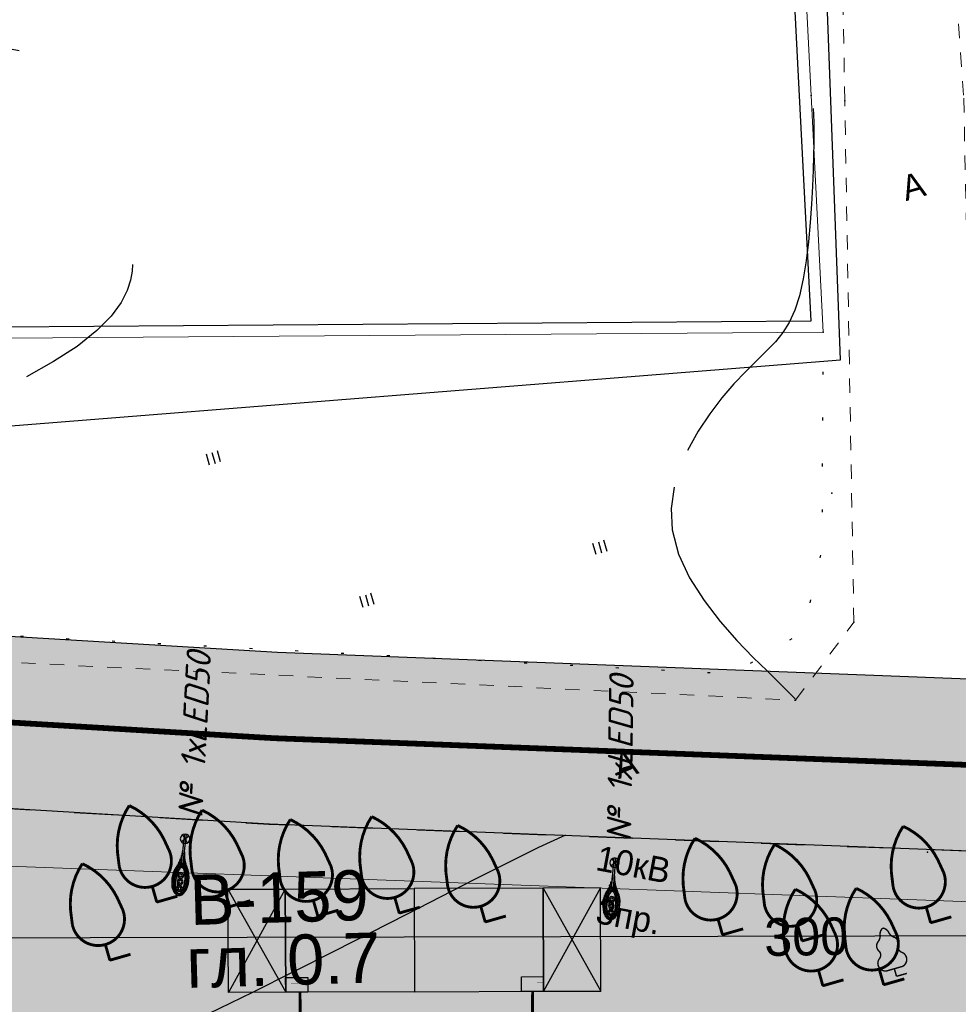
# Model space of a CAD drawing. Extents: x 4085 to 16701, y -65 to 10948.
# Tile 194 of 256: x 15059 to 15092, y 10820 to 10854. Entities that reach past the tile are written whole.
import ezdxf
from ezdxf.xclip import XClip

# ---------------------------------------------------------------- set-up
doc = ezdxf.new("R2010")
doc.units = 0
doc.header["$MEASUREMENT"] = 0
doc.header["$XCLIPFRAME"] = 0
for name, pattern in [('ACAD_ISO03W100', [30, 12, -18]), ('CONTI', [0]), ('STRIHSMALL', [1, 0.5, -0.5]), ('Д_ТРОТ_ТРУБА', [3, 1.5, -1.5]), ('ДОРОГИ_СТРОЯЩ', [9, 8, -1]), ('Контура низ откосов  Штриховая 0.1-0.5 - - - - - - -', [0.6, 0.1, -0.5]), ('РА_КОНТУРЫ', [1.5, 0, -1.5])]:
    doc.linetypes.add(name, pattern=pattern)
doc.layers.get('0').update_dxf_attribs({"color": 250, "linetype": 'CONTI'})
for name, color, linetype in [('(013) Газ', 30, 'ИК_Газопровод -------г--------'), ('(014) Водопровод', 5, 'ИК_Водопровод -------в--------'), ('(022) Возд. Линии', 7, 'Continuous'), ('(025) Дорога', 7, 'Continuous'), ('(036) Растительность', 7, 'Continuous'), ('(037) Контуры', 7, 'Контура низ откосов  Штриховая 0.1-0.5 - - - - - - -'), ('(038) Деревья', 7, 'Continuous'), ('(040) Ограда', 7, 'Continuous'), ('GOR_BDEFAULT', 212, 'CONTI'), ('GORIZDEFAULT', 32, 'CONTI'), ('PI_TTDEFAULT', 5, 'CONTI'), ('Трассы.Дискретная модель.Подошвы откосов', 7, 'Continuous'), ('Электрика', 7, 'Continuous')]:
    doc.layers.add(name, color=color, linetype=linetype)
doc.layers.add('.', color=7, linetype='Continuous', lineweight=15)
doc.layers.add('0ZG - GOR-INCE', color=5, linetype='Continuous', lineweight=15)
doc.styles.add('BM-431', font='txt')
doc.styles.add('D-431', font='txt')
doc.styles.add('ISOCPEUR_0001', font='isocpeur.TTF', dxfattribs={"height": 0.2})
doc.styles.get("Standard").update_dxf_attribs({"font": 'times.ttf'})
doc.linetypes.add('ИК_Водопровод -------в--------', pattern='A,9,-0.6,["В",Standard,S=1.199999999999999,R=0,X=0,Y=-0.6],-1.199999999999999', length=10.8)
doc.linetypes.add('ИК_Газопровод -------г--------', pattern='A,9,-0.6,["Г",Standard,S=1.199999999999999,R=0,X=0,Y=-0.6],-1.199999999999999', length=10.8)
doc.linetypes.add('ОГРАДА_ГЛИН', pattern='A,4,["|",Standard,S=0.8,R=0,X=0,Y=-0.8],0.5,["|",Standard,S=0.8,R=0,X=0,Y=-0.8],3.5', length=8)
pattern_1 = [(0, (0, 0), (0, 0.125), []), (90, (0, 0), (-0.125, 7.654042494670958e-18), [])]

# ---------------------------------------------------------------- blocks, each defined once
blk = doc.blocks.new('wedwedwedewdewd')
at = {"layer": '.', "linetype": 'Continuous'}
h = blk.add_hatch(color=256, dxfattribs=at)
h.dxf.hatch_style = 1
h.set_gradient(color1=(255, 217, 179), color2=(255, 209, 163), one_color=1, tint=0.8199999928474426, name='HEMISPHERICAL')
h.paths.add_polyline_path([(16128.6629179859, 10756.6104308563), (16126.6629179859, 10756.6104308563), (16126.6629179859, 10760.2104308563), (16128.6629179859, 10760.2104308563)])
h.paths.add_polyline_path([(16137.6629179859, 10756.6104308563), (16139.6629179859, 10756.6104308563), (16139.6629179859, 10760.2104308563), (16137.6629179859, 10760.2104308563)])
h = blk.add_hatch(color=256, dxfattribs=at)
h.dxf.hatch_style = 1
h.set_gradient(color1=(255, 127, 127), color2=(255, 133, 133), one_color=1, tint=0.7599999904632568, name='HEMISPHERICAL')
h.paths.add_polyline_path([(16133.1629179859, 10760.2104308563), (16133.1629179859, 10756.6104308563), (16137.6629179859, 10756.6104308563), (16137.6629179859, 10760.2104308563)])
h.paths.add_polyline_path([(16133.1629179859, 10760.2104308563), (16133.1629179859, 10756.6104308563), (16128.6629179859, 10756.6104308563), (16128.6629179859, 10760.2104308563)])
at = {"linetype": 'Continuous'}
for points in [[(16128.6629179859, 10756.6104308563), (16126.6629179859, 10756.6104308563), (16126.6629179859, 10760.2104308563), (16128.6629179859, 10760.2104308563)], [(16133.1629179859, 10760.2104308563), (16133.1629179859, 10756.6104308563), (16128.6629179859, 10756.6104308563), (16128.6629179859, 10760.2104308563)], [(16133.1629179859, 10760.2104308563), (16133.1629179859, 10756.6104308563), (16137.6629179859, 10756.6104308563), (16137.6629179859, 10760.2104308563)], [(16137.6629179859, 10756.6104308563), (16139.6629179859, 10756.6104308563), (16139.6629179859, 10760.2104308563), (16137.6629179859, 10760.2104308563)]]:
    blk.add_lwpolyline(points, close=True, dxfattribs=at)
for points in [[(16126.6629179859, 10760.2104308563), (16128.6629179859, 10756.6104308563)], [(16128.6629179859, 10760.2104308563), (16126.6629179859, 10756.6104308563)], [(16137.6629179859, 10760.2104308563), (16139.6629179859, 10756.6104308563)], [(16139.6629179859, 10760.2104308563), (16137.6629179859, 10756.6104308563)]]:
    blk.add_lwpolyline(points, dxfattribs=at)
blk = doc.blocks.new('Frukt')
at = {"const_width": 0.05}
for points in [[(-0.4205244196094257, 1.022529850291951, -0.1691763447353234), (1e-16, 1.75, -0.2441870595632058)], [(0.4205244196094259, 1.022529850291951, 0.1691763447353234), (1e-16, 1.75, 0.2441870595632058)], [(-0.4584567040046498, 0.7797198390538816, 1.08086464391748), (0.4584567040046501, 0.7797198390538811, 1.08086464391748)]]:
    blk.add_lwpolyline(points, format="xyb", dxfattribs=at)
for points in [[(-0.4205244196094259, 1.022529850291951), (-0.4584567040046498, 0.7797198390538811)], [(0.4205244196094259, 1.022529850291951), (0.4584567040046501, 0.7797198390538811)], [(0, 0), (0, 0.2749118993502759)], [(0, 0), (0.375, 0)]]:
    blk.add_lwpolyline(points, dxfattribs=at)
blk.add_lwpolyline([(0, 0), (0, 0.2749118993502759)])
blk = doc.blocks.new('SAFASDSADSD')
at = {"layer": '(038) Деревья', "color": 253, "linetype": 'Continuous', "xscale": 2, "yscale": 2, "zscale": 2, "rotation": 15.91962328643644}
for p in [(15469.96896941, 10291.29345564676, -1.110999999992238), (15472.51006907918, 10291.13434603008, -1.012999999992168), (15475.5881719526, 10290.80604327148, -0.8419999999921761), (15478.42883398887, 10290.9091633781, -0.8439999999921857), (15481.42865082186, 10290.60012343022, -0.8279999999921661), (15496.97236167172, 10290.57252655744, -1.157999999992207), (15489.70854609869, 10290.15409697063, -1.149999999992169), (15492.48450498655, 10289.93719507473, -1.252999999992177), (15468.3320932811, 10289.26674981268, -1.052999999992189), (15493.21044066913, 10288.3764514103, -0.6909999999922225), (15495.33267633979, 10288.4098378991, -1.146999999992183)]:
    blk.add_blockref('Frukt', p, dxfattribs=at)
blk = doc.blocks.new('karagach')
at = {"const_width": 0.05}
for points in [[(4e-16, 1.75, 0.2460341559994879), (-0.1561399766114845, 1.545714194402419, 0.4890786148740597)], [(-4e-16, 1.75, -0.2460341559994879), (0.1561399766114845, 1.545714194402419, -0.4890786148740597)], [(-0.2773297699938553, 1.34575883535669, 0.1815668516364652), (-0.1561399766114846, 1.545714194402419, 0.3030035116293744)], [(0.2773297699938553, 1.34575883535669, -0.1815668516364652), (0.1561399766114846, 1.545714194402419, -0.3030035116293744)], [(-0.2773297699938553, 1.34575883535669, 0.4308529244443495), (-0.3405593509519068, 1.003729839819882, 0.5482763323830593)], [(0.2773297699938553, 1.34575883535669, -0.4308529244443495), (0.3405593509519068, 1.003729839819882, -0.5482763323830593)], [(-0.4195962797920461, 0.7458925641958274, 0.6269492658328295), (-0.2911661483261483, 0.2749118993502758, 0.7024651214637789)], [(-0.4195962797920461, 0.7458925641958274, 0.3836029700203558), (-0.3405593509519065, 1.003729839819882, 0.3529123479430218)], [(0.4195962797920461, 0.7458925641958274, -0.6269492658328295), (0.2911661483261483, 0.2749118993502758, -0.7024651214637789)], [(0.4195962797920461, 0.7458925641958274, -0.3836029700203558), (0.3405593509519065, 1.003729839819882, -0.3529123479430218)]]:
    blk.add_lwpolyline(points, format="xyb", dxfattribs=at)
for points in [[(0, 0.2749118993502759), (-0.2911661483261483, 0.2749118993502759)], [(0, 0), (0, 0.2749118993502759)], [(0, 0.2749118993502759), (0.2911661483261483, 0.2749118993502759)], [(0, 0), (0.375, 0)]]:
    blk.add_lwpolyline(points, dxfattribs=at)
blk.add_lwpolyline([(0, 0), (0, 0.2749118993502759)])
blk = doc.blocks.new('I04020')
for p, q in [((-0.8, 0), (-0.8, 1.599999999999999)), ((0, 1.599999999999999), (0, 0)), ((0.8, 0), (0.8, 1.599999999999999))]:
    blk.add_line(p, q)
blk = doc.blocks.new('DWQDWQDWQDW')
at = {"layer": '(013) Газ', "color": 253, "elevation": -293.957, "flags": 128}
blk.add_lwpolyline([(16593.83506903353, 8974.110468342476), (16588.96545963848, 8968.736761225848), (16632.98667265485, 8943.083242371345), (16704.89038168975, 8901.987053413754), (16713.49512867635, 8898.601605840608), (16716.29561868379, 8902.06056614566), (16753.91639659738, 8891.037372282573), (16792.22739751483, 8888.710553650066), (16830.89549945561, 8890.879287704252), (16830.50853180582, 8918.83143865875)], dxfattribs=at)
at = {"layer": '(014) Водопровод', "color": 253, "elevation": -0.2139999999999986, "flags": 128}
blk.add_lwpolyline([(16576.37112010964, 8963.692651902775), (16647.22021744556, 8922.774417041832), (16676.61723473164, 8903.063879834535), (16729.17879445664, 8880.612172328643), (16787.81512696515, 8871.698870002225), (16848.04605080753, 8870.409413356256), (16903.72827593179, 8877.875031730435), (16942.08651437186, 8888.592403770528), (16968.85804464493, 8898.019312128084), (16985.97840509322, 8906.188265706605), (17005.34272647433, 8917.325592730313), (17029.56370210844, 8932.37398698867), (17030.32106021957, 8934.643155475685)], dxfattribs=at)
at = {"layer": '(025) Дорога', "color": 253, "linetype": 'Д_ТРОТ_ТРУБА', "elevation": -0.4010000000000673, "flags": 128}
blk.add_lwpolyline([(16566.95710446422, 8968.774648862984), (16581.35964468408, 8962.579843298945), (16593.92467366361, 8956.537509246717), (16606.68271899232, 8949.315799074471), (16619.4903360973, 8941.466356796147), (16632.3521543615, 8933.527680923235), (16644.7375996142, 8925.950764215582), (16657.88819308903, 8918.769131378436), (16670.94665096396, 8911.584201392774), (16683.91161958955, 8904.281972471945), (16697.34266377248, 8897.96886783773), (16711.11165083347, 8892.342929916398), (16724.9216501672, 8887.512931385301), (16739.10714151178, 8883.503847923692), (16753.61875502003, 8880.664484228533), (16784.58704305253, 8877.32039776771), (16810.58901265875, 8875.154393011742), (16851.88239628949, 8872.593959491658), (16870.9045429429, 8873.190305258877), (16896.32836116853, 8876.784183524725), (16922.73497409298, 8884.704644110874), (16937.64509330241, 8890.028293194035), (16946.15470516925, 8892.230724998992), (16961.10083296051, 8897.336424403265), (16974.97421041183, 8903.031104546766), (16988.47571634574, 8909.838002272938), (17001.44256465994, 8917.787105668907), (17014.22299669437, 8926.21469412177), (17017.81314260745, 8929.256083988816)], dxfattribs=at)
at = {"layer": '(037) Контуры', "color": 253, "linetype": 'РА_КОНТУРЫ', "elevation": 0.1370000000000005, "flags": 128}
blk.add_lwpolyline([(16709.93101087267, 8900.003870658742), (16727.13231965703, 8893.835471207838), (16737.69941842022, 8890.020052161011), (16764.36353580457, 8886.408268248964), (16791.92882026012, 8882.68535570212), (16826.8782259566, 8880.017210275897), (16829.39197099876, 8881.426574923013), (16830.10129526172, 8884.267925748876), (16830.31817282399, 8891.853615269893)], dxfattribs=at)
at = {"layer": '(040) Ограда', "color": 253, "linetype": 'ОГРАДА_ГЛИН', "ltscale": 0.5, "elevation": 0.1370000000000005, "flags": 128}
blk.add_lwpolyline([(16711.29915377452, 8902.988500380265), (16714.09985229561, 8901.531539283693), (16715.19022451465, 8903.42581412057), (16754.76966630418, 8893.926719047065), (16792.35856682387, 8892.861280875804), (16829.90656992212, 8892.260254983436), (16829.68568297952, 8900.108678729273), (16829.1840738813, 8917.931555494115)], dxfattribs=at)
at = {"color": 253, "linetype": 'STRIHSMALL'}
for points, elevation in [([(16834.5431721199, 8917.305115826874), (16835.41131924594, 8899.899883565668), (16835.33910027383, 8880.221577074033), (16836.74891082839, 8878.768983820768), (16865.05046089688, 8880.819543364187), (16876.96090918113, 8883.412615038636), (16899.89351782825, 8882.862049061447), (16946.19886585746, 8896.276236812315), (16963.67924091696, 8903.16517007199), (16965.37097238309, 8908.831317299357), (16963.64396600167, 8922.102771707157)], -293.957), ([(16683.38293585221, 8910.534855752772), (16713.86271344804, 8896.817288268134), (16737.53588446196, 8889.268521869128), (16798.08475644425, 8881.262483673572), (16829.05295367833, 8879.045837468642), (16831.14934190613, 8881.717680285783), (16831.25646008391, 8899.907069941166), (16831.3587894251, 8917.283282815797)], -0.1080000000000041)]:
    blk.add_lwpolyline(points, dxfattribs=dict(at, elevation=elevation))
at = {"color": 253, "linetype": 'Continuous'}
for points, elevation in [([(16711.11455305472, 8902.633644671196), (16714.25530054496, 8900.999785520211), (16715.38769388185, 8902.96706253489), (16754.71675908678, 8893.528058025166), (16792.3496989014, 8892.461371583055), (16830.31817282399, 8891.853615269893), (16830.08552465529, 8900.119931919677), (16829.58391555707, 8917.942808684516)], 0.1370000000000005), ([(16799.88561185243, 8873.995275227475), (16854.4341576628, 8870.687731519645)], 0.5227193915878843)]:
    blk.add_lwpolyline(points, dxfattribs=dict(at, elevation=elevation))
at = {"layer": 'GOR_BDEFAULT', "color": 253}
for points in [[(16806.28292496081, 8894.783571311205, 1.043000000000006), (16806.26322668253, 8894.540853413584, 1.043000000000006), (16806.19800172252, 8894.234675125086, 1.043000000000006), (16806.07506014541, 8893.872204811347, 1.043000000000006), (16805.85066230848, 8893.46275931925, 1.043000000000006), (16805.49576893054, 8892.99880737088, 1.043000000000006), (16804.98348820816, 8892.504371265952, 1.043000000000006), (16804.27510260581, 8891.96940349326, 1.043000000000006)], [(16804.27510260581, 8891.96940349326, 1.043000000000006), (16803.44768750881, 8891.455219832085, 1.043000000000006), (16802.4843935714, 8890.947120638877, 1.043000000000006)]]:
    blk.add_polyline3d(points, dxfattribs=at)
at = {"layer": 'GORIZDEFAULT', "color": 253}
for points in [[(16830.1526062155, 8899.662107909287, 0.04300000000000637), (16830.15692611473, 8899.446281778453, 0.04300000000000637), (16830.15694930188, 8899.167355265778, 0.04300000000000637), (16830.15016509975, 8898.835009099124, 0.04300000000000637), (16830.14625301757, 8898.451754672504, 0.04300000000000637), (16830.12585453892, 8898.012567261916, 0.04300000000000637), (16830.10115834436, 8897.510283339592, 0.04300000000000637), (16830.05997499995, 8896.95206933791, 0.04300000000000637), (16830.01449494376, 8896.330754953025, 0.04300000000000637), (16829.9546764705, 8895.685059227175, 0.04300000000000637), (16829.8805183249, 8895.014987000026, 0.04300000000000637), (16829.78198081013, 8894.359249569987, 0.04300000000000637), (16829.65655274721, 8893.727529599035, 0.04300000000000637), (16829.5185715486, 8893.144212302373, 0.04300000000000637), (16829.33863824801, 8892.64298715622, 0.04300000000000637), (16829.1386200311, 8892.219205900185, 0.04300000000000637), (16828.90883989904, 8891.870347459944, 0.04300000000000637), (16828.6399777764, 8891.552680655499, 0.04300000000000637), (16828.32737651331, 8891.244328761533, 0.04300000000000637), (16827.98573621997, 8890.928444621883, 0.04300000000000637), (16827.59605806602, 8890.55878275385, 0.04300000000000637), (16827.16085423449, 8890.125656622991, 0.04300000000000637), (16826.72601184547, 8889.651302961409, 0.04300000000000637), (16826.28938367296, 8889.104167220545, 0.04300000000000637), (16825.86781730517, 8888.498955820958, 0.04300000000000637), (16825.48067251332, 8887.840688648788, 0.04300000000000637)], [(16824.98494925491, 8886.565400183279, 0.04300000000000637), (16824.86526543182, 8885.831863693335, 0.04300000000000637), (16824.8839706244, 8885.082563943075, 0.04300000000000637), (16825.08301894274, 8884.235401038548, 0.04300000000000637), (16825.45415295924, 8883.401881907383, 0.04300000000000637), (16825.94144535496, 8882.598483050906, 0.04300000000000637), (16826.48645386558, 8881.851378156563, 0.04300000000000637), (16827.05511885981, 8881.172393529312, 0.04300000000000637), (16827.60370069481, 8880.57084601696, 0.04300000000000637), (16828.080926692, 8880.085098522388, 0.04300000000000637), (16829.04040179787, 8879.094235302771, 0.04300000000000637)], [(16820.91095917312, 8874.529784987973, 0.04300000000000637), (16819.95957095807, 8874.115107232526, 0.04300000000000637), (16817.70350903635, 8873.054784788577, 0.04300000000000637), (16815.29795399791, 8871.893705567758, 0.04300000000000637), (16812.76441359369, 8870.668441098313, 0.04300000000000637), (16809.86591517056, 8869.296869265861, 0.04300000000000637), (16808.318197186, 8868.589658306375, 0.04300000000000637)]]:
    blk.add_polyline3d(points, dxfattribs=at)
at = {"layer": 'PI_TTDEFAULT', "color": 253}
for p in [(16830.08552465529, 8900.119931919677, 0.05399999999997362), (16831.25646008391, 8899.907069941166, -0.1419999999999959), (16830.31817282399, 8891.853615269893, 0.02000000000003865), (16830.48391638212, 8886.235303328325, -0.03100000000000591), (16831.14934190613, 8881.717680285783, -0.08999999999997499), (16829.05295367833, 8879.045837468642, 0.04300000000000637), (16810.58901265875, 8875.154393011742, 0.2349999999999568), (16833.524473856, 8873.63510553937, 0.1580000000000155), (16806.60204774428, 8872.52644441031, 0.1089999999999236), (16809.13871739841, 8872.307788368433, 0.2069999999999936), (16812.20827490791, 8871.907392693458, 0.3779999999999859), (16815.0505739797, 8871.943869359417, 0.3759999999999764), (16818.04231870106, 8871.56456704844, 0.3919999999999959), (16833.58110783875, 8871.172469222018, 0.06199999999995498), (16826.30947742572, 8870.924495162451, 0.06999999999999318), (16804.91809439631, 8870.53868156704, 0.1669999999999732), (16829.07958645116, 8870.64255515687, -0.03300000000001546), (16829.76872220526, 8869.06521711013, 0.5289999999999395), (16831.8911571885, 8869.048826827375, 0.07299999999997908)]:
    blk.add_point(p, dxfattribs=at)
at = {"layer": '(036) Растительность', "color": 253, "linetype": 'Continuous', "extrusion": (-0.01063456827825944, -0.002758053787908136, 0.9999396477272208), "xscale": 0.25, "yscale": 0.25, "zscale": 0.25, "rotation": 14.53837778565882}
for p in [(16804.91645353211, 8886.434164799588, -497.210793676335), (16818.32661970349, 8882.999928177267, -497.3439423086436), (16810.15766693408, 8881.34237798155, -497.2524918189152)]:
    blk.add_blockref('I04020', p, dxfattribs=at)
at = {"layer": '(038) Деревья', "color": 253, "linetype": 'Continuous', "xscale": 2, "yscale": 2, "zscale": 2, "rotation": 14.5758826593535}
for p in [(16806.60204774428, 8872.52644441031, 0.1089999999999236), (16809.13871739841, 8872.307788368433, 0.2069999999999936), (16812.20827490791, 8871.907392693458, 0.3779999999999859), (16815.0505739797, 8871.943869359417, 0.3759999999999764), (16818.04231870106, 8871.56456704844, 0.3919999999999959), (16833.58110783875, 8871.172469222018, 0.06199999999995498), (16826.30947742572, 8870.924495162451, 0.06999999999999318), (16804.91809439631, 8870.53868156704, 0.1669999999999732), (16829.07958645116, 8870.64255515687, -0.03300000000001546), (16829.76872220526, 8869.06521711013, 0.5289999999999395), (16831.8911571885, 8869.048826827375, 0.07299999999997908)]:
    blk.add_blockref('Frukt', p, dxfattribs=at)
at = {"layer": '(038) Деревья', "color": 253, "linetype": 'Continuous', "extrusion": (-0.01063456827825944, -0.002758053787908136, 0.9999396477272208), "rotation": 14.53837778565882}
blk.add_blockref('karagach', (16828.26840043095, 8867.995244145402, -497.4060943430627), dxfattribs=at)
at = {"layer": '(014) Водопровод', "color": 253, "linetype": 'Continuous', "extrusion": (-0.01098623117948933, -6.022983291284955e-05, 0.9999396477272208), "style": 'D-431'}
for s, p in [('В-159', (16806.7382387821, 8871.68686820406, -185.419877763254)), ('гл. 0.7', (16806.56839977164, 8869.495396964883, -185.4198777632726))]:
    blk.add_text(s, height=1.75, rotation=0.3140906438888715, dxfattribs=at).set_placement(p)
at = {"layer": '(022) Возд. Линии', "color": 253, "extrusion": (-0.01074418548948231, 0.002294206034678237, 0.9999396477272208), "style": 'BM-431'}
for s, p in [('10кВ', (16820.93673770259, 8873.680862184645, -159.8782673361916)), ('3пр.', (16820.88769759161, 8871.838057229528, -159.8782673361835))]:
    blk.add_text(s, height=0.8750000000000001, rotation=347.9473532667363, dxfattribs=at).set_placement(p)
at = {"layer": '(025) Дорога', "color": 253, "linetype": 'ДОРОГИ_СТРОЯЩ', "extrusion": (-0.01063456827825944, -0.002758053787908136, 0.9999396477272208), "style": 'BM-431'}
for p in [(16829.22662373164, 8895.013206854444, -497.4908025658), (16818.72082938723, 8875.094593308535, -497.324133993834)]:
    blk.add_text('A', height=0.8750000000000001, rotation=14.53837778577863, dxfattribs=at).set_placement(p)
at = {"layer": 'GOR_BDEFAULT', "color": 253, "style": 'D-431'}
blk.add_text('300', height=1.3125, rotation=359.4795926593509, dxfattribs=at).set_placement((16827.75847117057, 8870.148314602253, 0.02799999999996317))
blk.add_text('300', height=1.3125, rotation=359.4795926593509, dxfattribs=at).set_placement((16827.75847117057, 8870.148314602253, 0.02799999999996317))
blk = doc.blocks.new('A$C10aa157c')
at = {"layer": '.', "linetype": 'Continuous', "lineweight": 30}
h = blk.add_hatch(color=250, dxfattribs=at)
h.dxf.hatch_style = 1
h.set_gradient(color1=(51, 51, 51), color2=(51, 51, 51), one_color=1, tint=0.2000000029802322)
h.paths.add_polyline_path([(126.3564412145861, 68.20969362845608), (126.3564412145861, 60.14543646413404), (119.190363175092, 53.78011422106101), (110.3653580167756, 45.94123759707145), (106.847521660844, 42.81649322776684), (94.26823584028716, 34.09151423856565), (81.49136426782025, 25.8405171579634), (68.1531967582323, 18.71887362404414), (54.41717788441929, 12.70042121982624), (39.59489175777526, 7.245631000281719), (31.13926828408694, 4.844249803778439), (16.35809187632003, -0.8275857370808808), (-9.85552003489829, -9.365117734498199), (-35.18806824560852, -13.55421015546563), (-54.19099913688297, -14.59647169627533), (-95.5330705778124, -13.00509478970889), (-121.5786835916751, -11.4494461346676), (-152.6168759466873, -8.83250263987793), (-167.191083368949, -6.334225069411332), (-181.4666888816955, -2.658901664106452), (-195.3861565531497, 1.845916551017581), (-209.283288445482, 7.147417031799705), (-222.8586848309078, 13.14382019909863), (-235.9913293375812, 20.1400053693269), (-249.2146866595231, 27.01673148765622), (-262.5300769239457, 33.8880007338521), (-275.0897990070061, 41.17238829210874), (-288.1342465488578, 48.80726432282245), (-301.1224152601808, 56.35420234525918), (-314.0463051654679, 63.27474337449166), (-326.7495747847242, 69.02075895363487), (-341.2934258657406, 74.8761134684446), (-369.0938269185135, 86.0685550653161), (-366.8530132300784, 91.63441115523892), (-339.0526121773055, 80.44196955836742), (-324.3917479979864, 74.53950556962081), (-311.3907699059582, 68.65882879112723), (-298.1981247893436, 61.59437354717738), (-285.1116180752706, 53.99029499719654), (-272.0692668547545, 46.35664593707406), (-259.6474788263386, 39.15225737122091), (-246.4547890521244, 32.34430644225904), (-233.1965844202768, 25.44945819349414), (-220.2324603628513, 18.54304932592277), (-207.0003452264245, 12.69827729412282), (-193.3918239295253, 7.506876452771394), (-179.793426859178, 3.105967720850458), (-165.9341270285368, -0.4621757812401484), (-151.8565753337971, -2.875317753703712), (-121.1477076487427, -5.464494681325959), (-95.23877946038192, -7.011979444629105), (-54.24000764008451, -8.590141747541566), (-35.84375756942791, -7.581155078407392), (-11.28211946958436, -3.519543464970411), (14.35296780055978, 4.829568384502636), (29.24111810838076, 10.54245196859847), (37.73652797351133, 12.955132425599), (52.17507667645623, 18.26870238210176), (65.53231555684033, 24.12119189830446), (78.44565693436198, 31.01600815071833), (90.93007085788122, 39.07814309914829), (103.1321093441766, 47.54146374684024), (106.3807575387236, 50.42709972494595), (115.20576269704, 58.26597634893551), (120.3564412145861, 62.84110494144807), (120.3564412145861, 68.20969362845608)])
at = {"linetype": 'Continuous'}
h = blk.add_hatch(color=256, dxfattribs=at)
h.dxf.hatch_style = 1
h.set_gradient(color1=(196, 196, 196), color2=(179, 179, 179), one_color=1, tint=0.699999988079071, name='SPHERICAL')
edge = h.paths.add_edge_path()
edge.add_line((-329.6939609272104, -123.8959480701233), (-413.5123903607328, -4.99904155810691))
edge.add_line((-413.5123903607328, -4.99904155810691), (-355.7886663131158, 33.28476060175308))
edge.add_line((-355.7886663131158, 33.28476060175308), (-335.031477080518, 75.58643090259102))
edge.add_line((-335.031477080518, 75.58643090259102), (-290.265852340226, 52.29770563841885))
edge.add_arc((-35.22096130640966, 435.710675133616), 460.4925641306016, 236.3682958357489, 253.1961533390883)
edge.add_arc((23.16678665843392, 1743.610821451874), 1759.185429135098, 263.7500878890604, 266.8247429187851)
edge.add_line((-74.2750708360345, -12.87386635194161), (-37.8087558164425, -12.38197344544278))
edge.add_line((-37.8087558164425, -12.38197344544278), (-8.681647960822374, -7.258780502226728))
edge.add_line((-8.681647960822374, -7.258780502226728), (21.71312455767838, 1.674478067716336))
edge.add_line((21.71312455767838, 1.674478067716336), (73.82824807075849, 22.10592837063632))
edge.add_line((73.82824807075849, 22.10592837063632), (122.4104008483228, 60.65294329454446))
edge.add_line((122.4104008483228, 60.65294329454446), (125.2745590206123, 27.75500045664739))
edge.add_line((125.2745590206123, 27.75500045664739), (114.748125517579, 2.379272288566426))
edge.add_line((114.748125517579, 2.379272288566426), (116.6623456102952, -0.02417328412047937))
edge.add_line((116.6623456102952, -0.02417328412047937), (116.2891382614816, -3.732436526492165))
edge.add_line((116.2891382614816, -3.732436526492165), (111.2584338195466, -27.65741119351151))
edge.add_line((111.2584338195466, -27.65741119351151), (112.8600939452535, -27.92515144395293))
edge.add_line((112.8600939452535, -27.92515144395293), (106.1017429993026, -65.58583641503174))
edge.add_line((106.1017429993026, -65.58583641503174), (101.2804055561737, -90.48027766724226))
edge.add_line((101.2804055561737, -90.48027766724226), (98.81490888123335, -96.13533966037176))
edge.add_line((98.81490888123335, -96.13533966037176), (53.13542081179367, -97.30507864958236))
edge.add_line((53.13542081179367, -97.30507864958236), (30.09047449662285, -97.89520286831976))
edge.add_line((30.09047449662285, -97.89520286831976), (12.28662535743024, -98.29843708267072))
edge.add_line((12.28662535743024, -98.29843708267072), (-62.51886126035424, -99.99268484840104))
edge.add_line((-62.51886126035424, -99.99268484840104), (-93.46711186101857, -101.1777100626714))
edge.add_line((-93.46711186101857, -101.1777100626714), (-93.73522817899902, -109.8933634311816))
edge.add_line((-93.73522817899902, -109.8933634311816), (-152.9130991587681, -112.2181400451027))
edge.add_line((-152.9130991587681, -112.2181400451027), (-153.085833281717, -120.2735644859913))
edge.add_line((-153.085833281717, -120.2735644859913), (-196.6151896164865, -120.663996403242))
edge.add_line((-196.6151896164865, -120.663996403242), (-196.010272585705, -100.2536491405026))
edge.add_line((-196.010272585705, -100.2536491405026), (-236.8828322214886, -97.89520286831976))
edge.add_line((-236.8828322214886, -97.89520286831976), (-266.6043384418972, -99.72434434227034))
edge.add_line((-266.6043384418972, -99.72434434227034), (-280.8519175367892, -100.7559259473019))
edge.add_line((-280.8519175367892, -100.7559259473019), (-292.7545044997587, -102.6790545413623))
edge.add_line((-292.7545044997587, -102.6790545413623), (-308.6164820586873, -109.5958216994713))
edge.add_line((-308.6164820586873, -109.5958216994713), (-329.6939609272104, -123.8959480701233))
blk.add_lwpolyline([(-373.7944340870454, 108.5221690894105), (-373.7944340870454, 37.87383067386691), (-338.7973859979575, -11.84971716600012), (-296.1668647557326, 12.1688909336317), (-278.1502265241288, 12.66864525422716), (-222.2923186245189, -17.35473897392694), (-192.3131233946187, -27.41567740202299), (-152.841873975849, -36.13979106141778), (-88.61392933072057, -37.22940865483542), (-24.38736609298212, -36.59652979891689), (-4.075459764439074, -35.34637554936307), (26.99026940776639, -25.76186857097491), (74.74103602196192, -7.278631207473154), (109.4043596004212, 7.298652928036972), (135.566190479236, 19.46775833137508), (110.1840137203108, 64.19822788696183), (9.488295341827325, 20.69822151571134), (-104.2532370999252, 13.96907995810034), (-207.6545405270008, 33.67587202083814), (-251.5703695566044, 64.2554686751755), (-301.8282399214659, 93.33502415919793), (-373.7944340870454, 108.5221690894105)], dxfattribs=at)
at = {"linetype": 'Continuous', "elevation": -1.620999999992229}
for points in [[(-54.19099913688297, -14.59647169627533), (-95.5330705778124, -13.00509478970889), (-121.5786835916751, -11.4494461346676), (-152.6168759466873, -8.83250263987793), (-167.191083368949, -6.334225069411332), (-181.4666888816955, -2.658901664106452), (-195.3861565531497, 1.845916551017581), (-209.283288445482, 7.147417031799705)], [(-207.0003452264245, 12.69827729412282), (-193.3918239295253, 7.506876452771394), (-179.793426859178, 3.105967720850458), (-165.9341270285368, -0.4621757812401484), (-151.8565753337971, -2.875317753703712), (-121.1477076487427, -5.464494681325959), (-95.23877946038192, -7.011979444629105), (-54.24000764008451, -8.590141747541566)]]:
    blk.add_lwpolyline(points, dxfattribs=at)
at = {"color": 7, "linetype": 'ACAD_ISO03W100', "ltscale": 0.2, "true_color": 0xffffff, "const_width": 0.2, "elevation": -1.620999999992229}
blk.add_lwpolyline([(-367.9734200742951, 88.8514831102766), (-340.1730190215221, 77.6590415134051), (-325.5706613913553, 71.78013226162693), (-312.7185375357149, 65.96678608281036), (-299.6602700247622, 58.97428794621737), (-286.6229323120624, 51.39877966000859), (-273.5795329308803, 43.76451711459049), (-261.0887778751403, 36.5201290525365), (-247.8347378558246, 29.68051896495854), (-234.593956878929, 22.79473178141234), (-221.5455725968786, 15.84343476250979), (-208.1418168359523, 9.922847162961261), (-194.3889902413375, 4.676396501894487), (-180.6300578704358, 0.2235330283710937), (-166.5626051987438, -3.398200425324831), (-152.2367256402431, -5.853910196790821), (-121.3631956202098, -8.456970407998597), (-95.38592501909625, -10.00853711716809), (-54.21550338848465, -11.59330672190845)], dxfattribs=at)
at = {"linetype": 'Continuous'}
blk.add_blockref('SAFASDSADSD', (-15569.42628164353, -10307.01927286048), dxfattribs=at)
at = {"linetype": 'Continuous', "rotation": 0.2291239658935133}
blk.add_blockref('wedwedwedewdewd', (-16180.47736242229, -10839.89424616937, -32.28442113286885), dxfattribs=at)
at = {"layer": '0ZG - GOR-INCE', "linetype": 'Continuous', "rotation": 1.343740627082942}
blk.add_blockref('DWQDWQDWQDW', (-16693.37190173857, -9279.936333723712, -1.219999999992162), dxfattribs=at)
blk = doc.blocks.new('16Г5Ш1Д65')
at = {"layer": '.', "lineweight": 35}
h = blk.add_hatch(color=256, dxfattribs=at)
h.dxf.hatch_style = 1
h.paths.add_polyline_path([(408872.3951494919, 4233258.828926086), (408872.0779764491, 4233258.829036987), (408872.0802672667, 4233258.060426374), (408872.3946124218, 4233258.060316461)])
at = {"color": 250, "lineweight": 30, "const_width": 0.006399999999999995}
blk.add_lwpolyline([(408871.8826124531, 4233258.060495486), (408871.8831495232, 4233258.82910511), (408872.3951494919, 4233258.828926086), (408872.3946124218, 4233258.060316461)], close=True, dxfattribs=at)
at = {"layer": 'Электрика', "color": 250, "lineweight": 30, "const_width": 0.006399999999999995}
blk.add_lwpolyline([(408872.0802655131, 4233258.061014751), (408872.0779765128, 4233258.829015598)], dxfattribs=at)
blk = doc.blocks.new('7м')
at = {"layer": '.', "lineweight": 30}
h = blk.add_hatch(dxfattribs=at)
h.set_pattern_fill('NET', color=2)
h.set_pattern_definition(pattern_1)
edge = h.paths.add_edge_path()
edge.add_ellipse((1588.85175954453, -6995.365468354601), major_axis=(-1.399389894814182, -0.1881766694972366), ratio=0.5335890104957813, start_angle=-34.949835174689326, end_angle=180, ccw=False)
edge.add_arc((1586.18111601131, -6993.30175665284), 2.313932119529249, -50.68375688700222, -49.33296428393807)
edge.add_ellipse((1588.85175954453, -6995.365468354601), major_axis=(-1.399389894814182, -0.1881766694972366), ratio=0.5335890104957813, start_angle=-180, end_angle=-34.949835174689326, ccw=False)
edge = h.paths.add_edge_path(flags=16)
edge.add_ellipse((1588.943067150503, -6995.353190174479), major_axis=(-1.14631251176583, -0.1541452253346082), ratio=0.3472505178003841, start_angle=0, end_angle=360)
h.paths.add_polyline_path([(1588.509098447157, -6995.665277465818, 1), (1588.44207168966, -6995.166827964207, 1)], flags=0)
h.paths.add_polyline_path([(1588.492838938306, -6995.544362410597, 1), (1588.458331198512, -6995.287743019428, 1)], flags=0)
h.paths.add_polyline_path([(1589.07878447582, -6995.600364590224, 1), (1589.011757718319, -6995.101915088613, 1)], flags=0)
h.paths.add_polyline_path([(1589.063738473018, -6995.488473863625, 1), (1589.026803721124, -6995.213805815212, 1)], flags=0)
h.paths.add_polyline_path([(1589.658403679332, -6995.522422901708, 1), (1589.591376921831, -6995.023973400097, 1)], flags=0)
h.paths.add_polyline_path([(1589.643558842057, -6995.412028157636, 1), (1589.606221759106, -6995.134368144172, 1)], flags=0)
h = blk.add_hatch(dxfattribs=at)
h.set_pattern_fill('NET', color=2)
h.set_pattern_definition(pattern_1)
edge = h.paths.add_edge_path()
edge.add_ellipse((1588.85175954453, -6995.365468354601), major_axis=(-1.399389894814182, -0.1881766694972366), ratio=0.5335890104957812, start_angle=-34.94983514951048, end_angle=-6.815792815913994, ccw=False)
edge.add_arc((1586.18111601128, -6993.301756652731), 2.313932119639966, 280.1495201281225, 309.31624310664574, ccw=False)
edge.add_line((1586.58887147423, -6995.579478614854), (1587.450343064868, -6995.463698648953))
h = blk.add_hatch(color=2, dxfattribs=at)
h.dxf.hatch_style = 1
h.paths.add_polyline_path([(1588.605049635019, -6995.416052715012, 1), (1588.346120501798, -6995.416052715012, 1)])
h.paths.add_polyline_path([(1588.906700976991, -6995.351139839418, 1), (1589.183841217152, -6995.351139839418, 1)])
h.paths.add_polyline_path([(1589.76496986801, -6995.273198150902, 1), (1589.484810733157, -6995.273198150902, 1)])
h = blk.add_hatch(dxfattribs=at)
h.set_pattern_fill('NET', color=2)
h.set_pattern_definition(pattern_1)
edge = h.paths.add_edge_path()
edge.add_ellipse((1588.85175954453, -6995.365468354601), major_axis=(-1.399389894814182, -0.1881766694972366), ratio=0.5335890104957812, start_angle=5.807238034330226, end_angle=37.642237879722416, ccw=False)
edge.add_line((1587.469710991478, -6995.628231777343), (1586.411253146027, -6995.7702452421))
edge.add_arc((1586.720157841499, -6998.570465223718), 2.817206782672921, 67.35168919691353, 96.29509850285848, ccw=False)
at = {"lineweight": 30}
for points in [[(1587.611713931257, -6995.448307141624), (1584.849391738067, -6995.824219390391)], [(1585.517618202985, -6995.50728062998), (1585.017003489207, -6996.177608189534)], [(1587.450343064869, -6995.463698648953), (1586.389209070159, -6995.606312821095)], [(1587.646470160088, -6995.61059654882), (1584.868790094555, -6995.969604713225)], [(1585.637342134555, -6996.037547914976), (1584.897279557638, -6995.647340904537)], [(1587.469710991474, -6995.628231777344), (1586.411253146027, -6995.7702452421)]]:
    blk.add_lwpolyline(points, dxfattribs=at)
for points in [[(1586.389209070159, -6995.606312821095, 0.1501497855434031), (1587.64722392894, -6995.09195480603)], [(1586.411253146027, -6995.7702452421, -0.1269651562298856), (1587.804989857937, -6995.970504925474)]]:
    blk.add_lwpolyline(points, format="xyb", dxfattribs=at)
blk.add_lwpolyline([(1585.18098665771, -6995.761523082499), (1585.329760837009, -6995.741945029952), (1585.353635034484, -6995.923365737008), (1585.204860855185, -6995.942943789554)], close=True)
for centre, radius in [((1585.267310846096, -6995.842444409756), 0.4183163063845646), ((1588.475585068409, -6995.416052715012), 0.1294645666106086), ((1589.045271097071, -6995.351139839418), 0.1385701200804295), ((1589.624890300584, -6995.273198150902), 0.1400795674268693)]:
    blk.add_circle(centre, radius, dxfattribs=at)
at = {"color": 3, "lineweight": 30}
for centre in [(1588.475585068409, -6995.416052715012), (1589.045271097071, -6995.351139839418), (1589.624890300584, -6995.273198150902)]:
    blk.add_circle(centre, 0.2514679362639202, dxfattribs=at)
at = {"color": 5, "lineweight": 30}
for centre, major_axis, ratio in [((1588.85175954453, -6995.365468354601), (-1.399389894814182, -0.1881766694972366), 0.5335890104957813), ((1588.943067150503, -6995.353190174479), (-1.14631251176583, -0.1541452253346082), 0.3472505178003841)]:
    blk.add_ellipse(centre, major_axis=major_axis, ratio=ratio, start_param=-3.141592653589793, end_param=3.141592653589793, dxfattribs=at)
blk = doc.blocks.new('*U1787')
at = {"layer": 'Трассы.Дискретная модель.Подошвы откосов', "color": 0, "linetype": 'Continuous', "xscale": -0.3965507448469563, "yscale": 0.3965507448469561, "zscale": 0.3965507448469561, "rotation": 94.29743375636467}
blk.add_blockref('7м', (-2813.491954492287, 418.9963323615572), dxfattribs=at)
at = {"linetype": 'Continuous', "insert": (0.5621090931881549, 6.556896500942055, 4.82216602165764), "char_height": 0.8588382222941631, "attachment_point": 9, "rotation": 90.25476409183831, "style": 'ISOCPEUR_0001'}
blk.add_mtext_dynamic_manual_height_columns('\\pi-1.71768,l1.71768,t1.71768,6.87071;{\\fISOCPEUR|b0|i1|c204|p34;\\C6;№^I1хLED50}', width=10.47414019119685, gutter_width=1.051343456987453, heights=[0], dxfattribs=at)
blk = doc.blocks.new('*U1788')
at = {"color": 0, "linetype": 'ByBlock', "lineweight": -2, "transparency": 16777216}
for p, rotation in [((15056.1921196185, 10631.6920417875, -36.59046484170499), 356.746121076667), ((15071.17748135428, 10630.85797249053, -36.59046484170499), 358.843831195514)]:
    blk.add_blockref('*U1787', p, dxfattribs=dict(at, rotation=rotation))

msp = doc.modelspace()

# ---------------------------------------------------------------- block references
at = {"linetype": 'Continuous'}
ref = msp.add_blockref('A$C10aa157c', (15163.26248192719, 10839.00416148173, 0.1769999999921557), dxfattribs=at)
XClip(ref).set_block_clipping_path([(-373.7944340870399, 108.52216908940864), (-301.8282399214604, 93.33502415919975), (-251.57036955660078, 64.25546867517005), (-207.6545405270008, 33.67587202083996), (-104.25323709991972, 13.969079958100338), (9.488295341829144, 20.69822151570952), (110.18401372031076, 64.19822788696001), (135.5661904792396, 19.467758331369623), (74.7410360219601, -7.278631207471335), (26.99026940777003, -25.76186857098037), (-4.075459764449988, -35.34637554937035), (-88.61392933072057, -37.22940865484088), (-152.84187397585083, -36.1397910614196), (-192.31312339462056, -27.415677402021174), (-222.2923186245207, -17.35473897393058), (-278.15022652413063, 12.668645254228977), (-296.17026621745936, 12.384943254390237), (-338.7973859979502, -11.849717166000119), (-373.7944340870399, 37.873830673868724)])

# ---------------------------------------------------------------- next in the draw order: linework, layer by layer
at = {"color": 5, "linetype": 'Continuous', "const_width": 0.1, "elevation": -32.10742113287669}
msp.add_lwpolyline([(15024.51703808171, 10821.67750520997), (15024.43792470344, 10820.69030035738), (15028.5909460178, 10820.35748235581), (15028.63597296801, 10820.91934464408), (15028.5909460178, 10820.35748235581), (15032.79665583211, 10820.16349955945), (15032.85755238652, 10821.17831144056), (15032.79665583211, 10820.16349955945), (15050.44716505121, 10819.01515658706), (15068.80970123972, 10818.77169266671), (15068.80425271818, 10820.13416744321), (15068.81169160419, 10818.77170353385), (15076.91303492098, 10818.81593587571), (15076.91948344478, 10820.16570368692)], dxfattribs=at)
at = {"color": 2, "linetype": 'Continuous', "elevation": -32.10742113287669}
for points in [[(15068.30273010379, 10820.64416639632), (15069.07151717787, 10820.64567343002), (15069.07252083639, 10820.13367444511), (15068.30391311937, 10820.13189944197)], [(15076.53399657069, 10820.67708313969), (15077.30278364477, 10820.67859017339), (15077.3037873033, 10820.16659118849), (15076.53517958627, 10820.16481618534)]]:
    msp.add_lwpolyline(points, close=True, dxfattribs=at)

# ---------------------------------------------------------------- next in the draw order: block references
at = {"color": 1, "lineweight": 40}
msp.add_blockref('*U1788', (8.579928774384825, 193.7864667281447, 45.94299745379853), dxfattribs=at)
at = {"color": 5, "lineweight": 35, "rotation": 270.1523510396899}
for p in [(-4219261.992506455, 408434.7460075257, -32.10742113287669), (-4219253.761239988, 408434.7789242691, -32.10742113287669)]:
    msp.add_blockref('16Г5Ш1Д65', p, dxfattribs=at)

doc.saveas('drawing.dxf')
